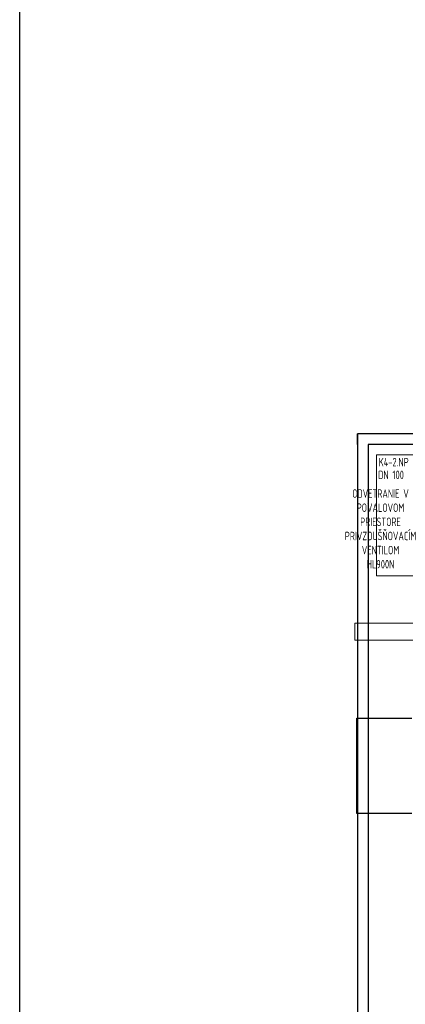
# Model space of a CAD drawing. Header units: millimetres. Extents: x -1674 to 107018, y 6909 to 78196.
# Tile 3 of 24: x -1674 to 7426, y 19382 to 42605. Entities that reach past the tile are written whole.
import ezdxf

# ---------------------------------------------------------------- set-up
doc = ezdxf.new("R2010")
doc.units = ezdxf.units.MM
doc.layers.get('Defpoints').update_dxf_attribs({"color": 2, "lineweight": 30})
doc.layers.add('_1_TZB-popis', color=253, linetype='Continuous', lineweight=15)
doc.layers.add('ramik', color=61, linetype='Continuous', lineweight=25)
doc.styles.add('Text-koty', font='isocp.shx', dxfattribs={"width": 0.8})

# ---------------------------------------------------------------- blocks, each defined once
blk = doc.blocks.new('*T94')
at = {"layer": 'Defpoints', "color": 8, "linetype": 'ByBlock', "lineweight": 0}
for p, q in [((0, 403), (3587, 403)), ((0, 0), (0, 403)), ((3587, 0), (3587, 403)), ((0, 0), (3587, 0))]:
    blk.add_line(p, q, dxfattribs=at)
blk = doc.blocks.new('*U426')
at = {"layer": 'ramik'}
for p in [(-625, 297), (-630, 292)]:
    blk.add_line(p, (-630, 297), dxfattribs=at)
for points in [[(-630, 0), (0, 0), (0, 297), (-630, 297)], [(-625, 5), (-5, 5), (-5, 292), (-625, 292)]]:
    blk.add_lwpolyline(points, close=True, dxfattribs=at)
blk = doc.blocks.new('2np-novypdklad')
at = {"color": 8, "linetype": 'Continuous'}
for p, q in [((3632, 15071), (4932, 15071)), ((3632, 12821), (3632, 15071)), ((4932, 12821), (3632, 12821))]:
    blk.add_line(p, q, dxfattribs=at)

msp = doc.modelspace()

# ---------------------------------------------------------------- linework, layer by layer
at = {"color": 30, "lineweight": 30}
msp.add_lwpolyline([(-1674, 78196), (52034, 78196), (52034, 10857), (-1674, 10857)], close=True, dxfattribs=at)
at = {"layer": '_1_TZB-popis', "color": 0}
msp.add_lwpolyline([(6746, 32344), (8839, 32344), (8839, 29489), (6746, 29489)], close=True, dxfattribs=at)

# ---------------------------------------------------------------- block references
for name, p in [('2np-novypdklad', (2648, 11061)), ('*T94', (6233, 27969))]:
    msp.add_blockref(name, p)
at = {"layer": 'ramik', "xscale": 49.99999999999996, "yscale": 49.99999999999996, "zscale": 49.99999999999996}
msp.add_blockref('*U426', (37797, 17987), dxfattribs=at)

# ---------------------------------------------------------------- texts
at = {"layer": '_1_TZB-popis', "color": 0, "lineweight": 30, "char_height": 200, "attachment_point": 5, "style": 'Text-koty'}
for s, insert in [('\\A1;K4-2.NP', (7152, 32170)), ('\\A1;ODVETRANIE V \\PPOVALOVOM  \\PPRIESTORE\\PPRIVZDUŠŇOVACÍM \\PVENTILOM\\PHL900N', (6841, 30595))]:
    msp.add_mtext(s, dxfattribs=dict(at, insert=insert))
at = {"layer": '_1_TZB-popis', "color": 1, "lineweight": 30, "insert": (7089, 31869), "char_height": 200, "attachment_point": 5, "style": 'Text-koty'}
msp.add_mtext('\\A1;DN 100', dxfattribs=at)

doc.saveas('drawing.dxf')
